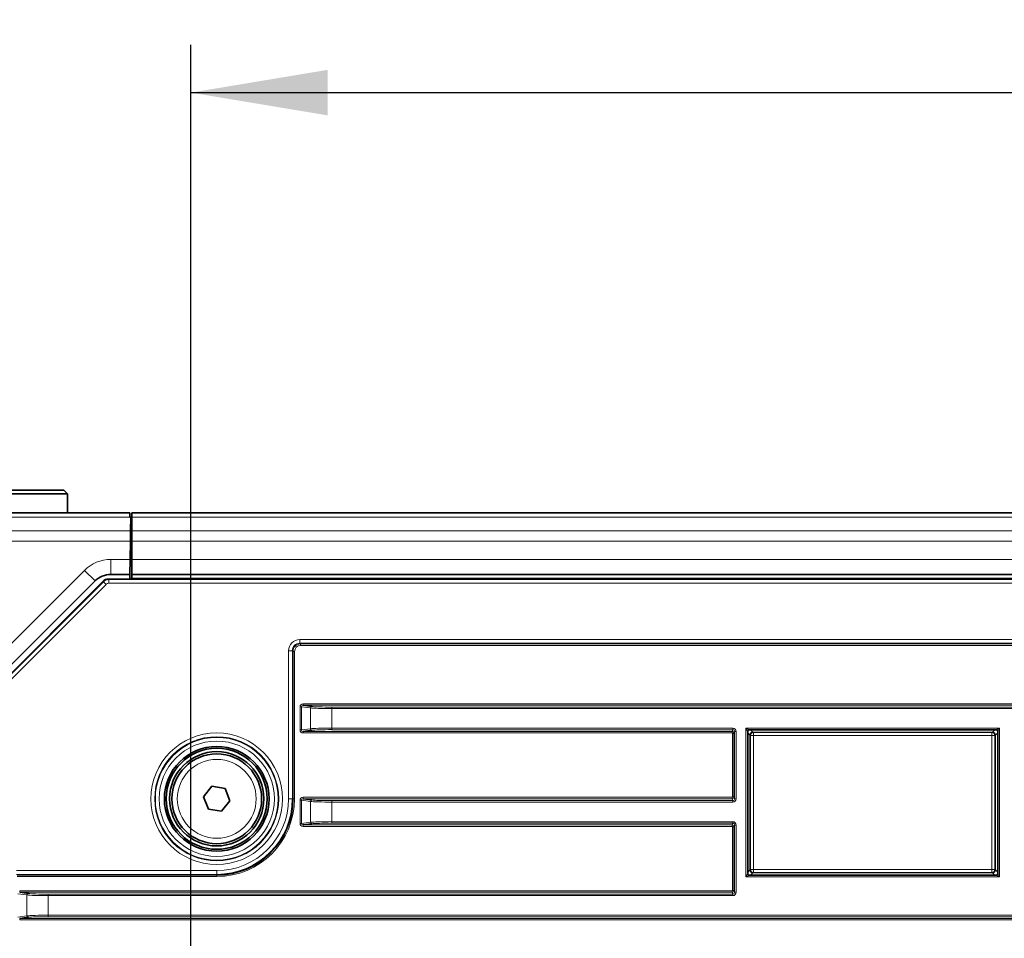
# Model space of a CAD drawing. Header units: millimetres. Extents: x 0 to 1118, y 0 to 864.
# Tile 72 of 172: x 522 to 555, y 394 to 425. Entities that reach past the tile are written whole.
import ezdxf

# ---------------------------------------------------------------- set-up
doc = ezdxf.new("R2010")
doc.units = ezdxf.units.MM
doc.layers.add('ALPHAREV', color=7, linetype='Continuous', lineweight=25)
doc.styles.add('SLDTEXTSTYLE0', font='TXT', dxfattribs={"width": 0.605})
doc.dimstyles.new('SLDDIMSTYLE0', dxfattribs={"dimtxt": 3.175, "dimasz": 4.572, "dimexe": 0, "dimexo": 0.0625, "dimgap": 0.79375, "dimtad": 0, "dimtih": 1, "dimtoh": 1, "dimdec": 1, "dimlfac": 4, "dimrnd": 1e-09, "dimzin": 12, "dimdsep": 46, "dimtxsty": 'SLDTEXTSTYLE0', "dimsah": 1, "dimcen": 0.09, "dimadec": 0, "dimazin": 3, "dimtfac": 1, "dimtofl": 0, "dimtmove": 0, "dimatfit": 3, "dimfxl": 1, "dimfrac": 2, "dimtolj": 1, "dimtzin": 12, "dimarcsym": 0})

# ---------------------------------------------------------------- blocks, each defined once
blk = doc.blocks.new('_D_6')
at = {"layer": 'ALPHAREV'}
for p, q in [((594.429, 424.932), (593.338, 424.932)), ((593.338, 424.932), (593.338, 420.059)), ((602.918, 424.932), (604.009, 424.932)), ((604.009, 424.932), (604.009, 420.059)), ((527.98, 393.285), (527.98, 424.096)), ((658.453, 393.285), (658.453, 424.096)), ((527.98, 422.495), (580.607, 422.495)), ((658.453, 422.495), (605.826, 422.495)), ((593.338, 420.059), (594.429, 420.059)), ((604.009, 420.059), (602.918, 420.059))]:
    blk.add_line(p, q, dxfattribs=at)
for points in [[(527.98, 422.495), (532.552, 421.733), (532.552, 423.257)], [(658.453, 422.495), (653.881, 423.257), (653.881, 421.733)]]:
    blk.add_solid(points, dxfattribs=at)
at = {"layer": 'ALPHAREV', "char_height": 3.175, "attachment_point": 1, "style": 'SLDTEXTSTYLE0'}
for s, insert in [('521.9', (581.332, 424.152)), ('20.5', (594.429, 424.152))]:
    blk.add_mtext(s, dxfattribs=dict(at, insert=insert))

msp = doc.modelspace()

# ---------------------------------------------------------------- linework, layer by layer
at = {"color": 7, "linetype": 'Continuous', "lineweight": 35}
for p, q in [((518.704, 409.207), (523.729, 409.207)), ((523.854, 409.082), (523.729, 409.207)), ((523.854, 409.082), (518.579, 409.082)), ((523.854, 408.457), (523.854, 409.082)), ((519.566, 408.457), (525.937, 408.457)), ((525.937, 408.457), (525.939, 408.311)), ((660.429, 408.457), (526.004, 408.457)), ((526.004, 408.311), (526.004, 408.457)), ((525.954, 408.311), (525.939, 408.311)), ((525.969, 408.311), (525.954, 408.311)), ((525.969, 408.311), (525.961, 407.854)), ((526.004, 407.854), (526.004, 408.311)), ((525.961, 407.854), (525.955, 407.5)), ((526.004, 408.007), (525.964, 408.007)), ((526.004, 407.5), (526.004, 407.854)), ((525.944, 406.895), (525.955, 407.5)), ((525.955, 407.382), (525.954, 407.457)), ((526.004, 406.895), (526.004, 407.5)), ((525.953, 407.382), (526.004, 407.382)), ((525.944, 406.895), (525.935, 406.395)), ((526.004, 406.882), (525.944, 406.882)), ((526.004, 406.395), (526.004, 406.895)), ((524.772, 406.175), (519.795, 401.198)), ((519.82, 400.942), (525.045, 406.166)), ((525.221, 406.239), (661.212, 406.239)), ((525.935, 406.395), (525.302, 406.395)), ((525.935, 406.395), (525.933, 406.239)), ((660.429, 406.395), (526.004, 406.395)), ((526.004, 406.239), (526.004, 406.395)), ((531.73, 402.02), (532.021, 401.98)), ((546.638, 401.199), (548.429, 401.199)), ((548.729, 401.199), (548.429, 401.199)), ((548.729, 401.199), (550.616, 401.199)), ((550.917, 401.199), (550.616, 401.199)), ((550.917, 401.199), (552.804, 401.199)), ((553.104, 401.199), (552.804, 401.199)), ((553.104, 401.199), (554.895, 401.199)), ((532.021, 401.184), (531.73, 401.145)), ((546.588, 396.391), (546.588, 401.149)), ((554.945, 401.149), (554.945, 396.391)), ((528.399, 398.963), (528.68, 399.312)), ((528.68, 399.312), (529.122, 399.244)), ((529.122, 399.244), (529.284, 398.826)), ((528.561, 398.546), (528.399, 398.963)), ((531.73, 398.895), (532.021, 398.855)), ((529.284, 398.826), (529.003, 398.478)), ((529.003, 398.478), (528.561, 398.546)), ((532.021, 398.059), (531.73, 398.02)), ((546.588, 396.391), (546.588, 396.391)), ((554.895, 396.341), (546.638, 396.341)), ((546.638, 396.341), (546.638, 396.341)), ((554.895, 396.341), (554.895, 396.341)), ((554.945, 396.391), (554.945, 396.391)), ((522.255, 395.77), (522.546, 395.73)), ((522.546, 394.934), (522.255, 394.895))]:
    msp.add_line(p, q, dxfattribs=at)
at = {"color": 7, "linetype": 'Continuous', "lineweight": 18}
for p, q in [((525.939, 408.311), (519.564, 408.311)), ((660.429, 408.311), (526.004, 408.311)), ((519.592, 407.854), (525.961, 407.854)), ((660.429, 407.854), (526.004, 407.854)), ((525.955, 407.5), (519.592, 407.5)), ((526.004, 407.457), (525.954, 407.457)), ((525.954, 407.382), (525.954, 407.457)), ((660.429, 407.5), (526.004, 407.5)), ((525.302, 406.895), (525.944, 406.895)), ((525.302, 406.895), (525.302, 406.395)), ((660.429, 406.895), (526.004, 406.895)), ((519.442, 401.552), (524.418, 406.529)), ((524.418, 406.529), (524.772, 406.175)), ((519.838, 400.934), (525.052, 406.149)), ((525.052, 406.149), (525.045, 406.166)), ((525.052, 406.149), (525.14, 406.06)), ((525.221, 406.239), (525.229, 406.222)), ((525.229, 406.097), (525.229, 406.222)), ((525.229, 406.222), (661.204, 406.222)), ((660.429, 406.27), (526.004, 406.27)), ((525.14, 406.06), (519.926, 400.846)), ((661.204, 406.097), (525.229, 406.097)), ((531.618, 404.218), (654.815, 404.218)), ((531.618, 404.093), (531.618, 404.218)), ((531.243, 398.895), (531.243, 403.843)), ((531.368, 403.843), (531.243, 403.843)), ((531.368, 403.843), (531.368, 398.895)), ((531.391, 403.821), (531.368, 403.843)), ((654.815, 404.093), (531.618, 404.093)), ((531.618, 404.093), (531.641, 404.071)), ((531.641, 404.071), (654.792, 404.071)), ((531.641, 404.021), (531.641, 404.071)), ((654.792, 404.021), (531.641, 404.021)), ((531.391, 398.895), (531.391, 403.821)), ((531.441, 403.821), (531.391, 403.821)), ((531.441, 403.821), (531.441, 398.895)), ((531.626, 401.971), (531.673, 401.971)), ((531.626, 401.194), (531.626, 401.971)), ((531.973, 401.93), (531.673, 401.971)), ((531.673, 401.971), (531.673, 401.194)), ((531.73, 402.07), (654.703, 402.07)), ((531.73, 402.07), (531.73, 402.02)), ((654.703, 402.02), (531.73, 402.02)), ((531.973, 401.234), (531.973, 401.93)), ((532.686, 401.909), (532.686, 401.959)), ((532.686, 401.959), (653.747, 401.959)), ((532.686, 401.909), (532.686, 401.255)), ((653.747, 401.909), (532.686, 401.909)), ((531.673, 401.194), (531.973, 401.234)), ((532.686, 401.255), (546.091, 401.255)), ((532.686, 401.205), (532.686, 401.255)), ((546.091, 401.205), (532.686, 401.205)), ((546.067, 401.145), (546.091, 401.205)), ((546.091, 401.205), (546.091, 401.255)), ((546.53, 401.256), (555.003, 401.256)), ((546.53, 396.283), (546.53, 401.256)), ((546.53, 401.256), (546.63, 401.206)), ((546.58, 401.156), (546.53, 401.256)), ((554.903, 401.206), (546.63, 401.206)), ((546.63, 401.206), (546.638, 401.199)), ((546.688, 401.199), (546.762, 401.124)), ((554.771, 401.124), (554.845, 401.199)), ((554.895, 401.199), (554.903, 401.206)), ((554.903, 401.206), (555.003, 401.256)), ((555.003, 401.256), (554.953, 401.156)), ((555.003, 401.256), (555.003, 396.283)), ((531.626, 401.194), (531.673, 401.194)), ((531.73, 401.145), (546.067, 401.145)), ((531.73, 401.095), (531.73, 401.145)), ((546.067, 401.095), (531.73, 401.095)), ((546.067, 401.095), (546.067, 401.145)), ((546.079, 401.082), (546.067, 401.095)), ((546.079, 401.082), (546.129, 401.082)), ((546.079, 398.957), (546.079, 401.082)), ((546.153, 401.143), (546.129, 401.082)), ((546.129, 401.082), (546.129, 398.957)), ((546.153, 401.143), (546.203, 401.143)), ((546.153, 398.897), (546.153, 401.143)), ((546.203, 401.143), (546.203, 398.897)), ((546.58, 401.156), (546.58, 396.383)), ((546.588, 401.149), (546.58, 401.156)), ((546.663, 401.024), (546.588, 401.099)), ((546.681, 401.005), (546.663, 401.024)), ((546.663, 401.024), (546.663, 396.516)), ((546.681, 396.534), (546.681, 401.005)), ((546.781, 401.005), (546.681, 401.005)), ((546.762, 401.124), (546.781, 401.105)), ((554.771, 401.124), (546.762, 401.124)), ((546.781, 401.105), (554.752, 401.105)), ((546.781, 401.005), (546.781, 401.105)), ((554.752, 401.005), (546.781, 401.005)), ((546.781, 401.005), (546.781, 396.534)), ((554.752, 401.105), (554.771, 401.124)), ((554.752, 401.105), (554.752, 401.005)), ((554.752, 396.534), (554.752, 401.005)), ((554.852, 401.005), (554.752, 401.005)), ((554.87, 401.024), (554.852, 401.005)), ((554.852, 401.005), (554.852, 396.534)), ((554.945, 401.099), (554.87, 401.024)), ((554.87, 396.516), (554.87, 401.024)), ((554.953, 401.156), (554.945, 401.149)), ((554.953, 396.383), (554.953, 401.156)), ((531.368, 398.895), (531.243, 398.895)), ((531.391, 398.895), (531.368, 398.895)), ((531.441, 398.895), (531.391, 398.895)), ((531.73, 398.945), (546.067, 398.945)), ((531.73, 398.945), (531.73, 398.895)), ((546.067, 398.895), (531.73, 398.895)), ((546.067, 398.945), (546.079, 398.957)), ((546.067, 398.945), (546.067, 398.895)), ((546.091, 398.834), (546.067, 398.895)), ((546.079, 398.957), (546.129, 398.957)), ((546.129, 398.957), (546.153, 398.897)), ((546.153, 398.897), (546.203, 398.897)), ((531.626, 398.846), (531.673, 398.846)), ((531.626, 398.069), (531.626, 398.846)), ((531.973, 398.805), (531.673, 398.846)), ((531.673, 398.846), (531.673, 398.069)), ((531.973, 398.109), (531.973, 398.805)), ((532.686, 398.834), (546.091, 398.834)), ((532.686, 398.834), (532.686, 398.784)), ((532.686, 398.784), (532.686, 398.13)), ((546.091, 398.784), (532.686, 398.784)), ((546.091, 398.834), (546.091, 398.784)), ((531.626, 398.069), (531.673, 398.069)), ((531.673, 398.069), (531.973, 398.109)), ((531.73, 398.02), (546.067, 398.02)), ((531.73, 397.97), (531.73, 398.02)), ((546.067, 397.97), (531.73, 397.97)), ((532.686, 398.13), (546.091, 398.13)), ((532.686, 398.08), (532.686, 398.13)), ((546.091, 398.08), (532.686, 398.08)), ((546.067, 398.02), (546.091, 398.08)), ((546.067, 397.97), (546.067, 398.02)), ((546.079, 397.957), (546.067, 397.97)), ((546.079, 395.832), (546.079, 397.957)), ((546.079, 397.957), (546.129, 397.957)), ((546.091, 398.08), (546.091, 398.13)), ((546.153, 398.018), (546.129, 397.957)), ((546.129, 397.957), (546.129, 395.832)), ((546.153, 395.772), (546.153, 398.018)), ((546.153, 398.018), (546.203, 398.018)), ((546.203, 398.018), (546.203, 395.772)), ((522.143, 396.493), (528.841, 396.493)), ((528.841, 396.368), (522.143, 396.368)), ((522.166, 396.346), (528.841, 396.346)), ((528.841, 396.296), (522.166, 396.296)), ((528.841, 396.368), (528.841, 396.493)), ((528.841, 396.346), (528.841, 396.368)), ((528.841, 396.296), (528.841, 396.346)), ((546.53, 396.283), (546.58, 396.383)), ((546.63, 396.333), (546.53, 396.283)), ((555.003, 396.283), (546.53, 396.283)), ((546.58, 396.383), (546.588, 396.391)), ((546.588, 396.441), (546.663, 396.516)), ((546.638, 396.341), (546.63, 396.333)), ((546.63, 396.333), (554.903, 396.333)), ((546.663, 396.516), (546.681, 396.534)), ((546.781, 396.534), (546.681, 396.534)), ((546.762, 396.416), (546.688, 396.341)), ((546.781, 396.434), (546.762, 396.416)), ((546.762, 396.416), (554.771, 396.416)), ((546.781, 396.534), (554.752, 396.534)), ((546.781, 396.434), (546.781, 396.534)), ((554.752, 396.434), (546.781, 396.434)), ((554.752, 396.534), (554.752, 396.434)), ((554.852, 396.534), (554.752, 396.534)), ((554.771, 396.416), (554.752, 396.434)), ((554.845, 396.341), (554.771, 396.416)), ((554.852, 396.534), (554.87, 396.516)), ((554.87, 396.516), (554.945, 396.441)), ((554.903, 396.333), (554.895, 396.341)), ((555.003, 396.283), (554.903, 396.333)), ((554.945, 396.391), (554.953, 396.383)), ((554.953, 396.383), (555.003, 396.283)), ((522.498, 395.68), (522.198, 395.721)), ((522.255, 395.77), (522.255, 395.82)), ((522.255, 395.82), (546.067, 395.82)), ((546.067, 395.77), (522.255, 395.77)), ((522.498, 394.984), (522.498, 395.68)), ((523.211, 395.709), (546.091, 395.709)), ((523.211, 395.709), (523.211, 395.659)), ((546.091, 395.659), (523.211, 395.659)), ((523.211, 395.659), (523.211, 395.005)), ((546.067, 395.82), (546.079, 395.832)), ((546.067, 395.77), (546.067, 395.82)), ((546.091, 395.709), (546.067, 395.77)), ((546.079, 395.832), (546.129, 395.832)), ((546.091, 395.709), (546.091, 395.659)), ((546.129, 395.832), (546.153, 395.772)), ((546.153, 395.772), (546.203, 395.772)), ((522.198, 394.944), (522.498, 394.984)), ((523.211, 394.955), (523.211, 395.005)), ((523.211, 395.005), (663.222, 395.005)), ((663.222, 394.955), (523.211, 394.955)), ((522.255, 394.895), (664.178, 394.895)), ((522.255, 394.895), (522.255, 394.845)), ((664.178, 394.845), (522.255, 394.845))]:
    msp.add_line(p, q, dxfattribs=at)
for radius in [2.199, 2.074, 2.052, 1.927, 1.318]:
    msp.add_circle((528.841, 398.895), radius, dxfattribs=at)
at = {"color": 7, "linetype": 'Continuous', "lineweight": 35}
for radius in [1.75, 1.688, 1.575, 1.5]:
    msp.add_circle((528.841, 398.895), radius, dxfattribs=at)
at = {"color": 7, "linetype": 'Continuous', "lineweight": 18}
for centre, radius, start, end in [((525.302, 405.645), 1.25, 90, 135), ((525.229, 405.972), 0.25, 90.0036, 134.9964), ((532.023, 401.931), 0.0496, 92.3439, 180.4756), ((532.023, 401.234), 0.0496, 179.5244, 267.6561), ((546.63, 401.156), 0.05, 90.0204, 179.9796), ((554.903, 401.156), 0.05, 0.0204, 89.9796), ((546.781, 401.005), 0.1, 90.0817, 179.9183), ((554.752, 401.005), 0.1, 0.0817, 89.9183), ((528.841, 398.895), 2.401, 270, 0), ((528.841, 398.895), 2.526, 270, 0), ((528.841, 398.895), 2.599, 270, 0), ((532.023, 398.806), 0.0496, 92.3439, 180.4756), ((532.023, 398.109), 0.0496, 179.5244, 267.6561), ((546.63, 396.383), 0.05, 180.0204, 269.9796), ((546.781, 396.534), 0.1, 180.0817, 269.9183), ((554.752, 396.534), 0.1, 270.0817, 359.9183), ((554.903, 396.383), 0.05, 270.0204, 359.9796), ((522.548, 395.681), 0.0496, 92.3439, 180.4756), ((522.548, 394.984), 0.0496, 179.5244, 267.6561)]:
    msp.add_arc(centre, radius, start, end, dxfattribs=at)
at = {"color": 7, "linetype": 'Continuous', "lineweight": 35}
for centre, radius, start, end in [((525.302, 405.645), 0.75, 90, 135), ((528.841, 398.895), 2.549, 270, 0)]:
    msp.add_arc(centre, radius, start, end, dxfattribs=at)
for centre, major_axis, ratio, start_param, end_param in [((525.221, 405.989), (-0.096, 0.231), 0.999822, 5.890549, 6.675821), ((546.638, 401.149), (0.0354, -0.0354), 0.999695, 2.356347, 3.926839), ((554.895, 401.149), (-0.0354, -0.0354), 0.999695, 2.356347, 3.926839), ((546.638, 396.391), (0.0354, 0.0354), 0.999391, 2.356804, 3.926382), ((554.895, 396.391), (0.0354, -0.0354), 0.999391, 5.498396, 7.067974)]:
    msp.add_ellipse(centre, major_axis=major_axis, ratio=ratio, start_param=start_param, end_param=end_param, dxfattribs=at)
at = {"color": 7, "linetype": 'Continuous', "lineweight": 18}
for centre, major_axis, ratio, start_param, end_param in [((525.229, 405.972), (-0.048, 0.116), 0.999822, 5.890549, 6.675821), ((531.618, 403.843), (0.265, -0.265), 0.999695, 2.356347, 3.926839), ((531.618, 403.843), (0.177, -0.177), 0.999391, 2.356347, 3.926839), ((531.641, 403.821), (0.177, -0.177), 0.999817, 2.356347, 3.926839), ((531.641, 403.821), (0.141, -0.141), 0.999695, 2.356347, 3.926839), ((531.731, 401.969), (0.104, -0.014), 0.950238, 1.711276, 3.268593), ((531.731, 401.969), (0.0572, -0.0077), 0.866177, 1.711276, 3.268593), ((532.686, 401.94), (0.75, 0), 0.04075, 3.455752, 4.712389), ((532.686, 401.99), (0.7, 0), 0.043661, 3.455752, 4.712389), ((532.686, 401.225), (0.75, 0), 0.04075, 1.570796, 2.827433), ((532.686, 401.175), (0.7, 0), 0.043661, 1.570796, 2.827433), ((546.091, 401.142), (-0.042, -0.105), 0.998896, 1.9515, 3.521535), ((546.091, 401.142), (0.0233, 0.0582), 0.997137, 5.093092, 6.663127), ((531.731, 401.195), (0.104, 0.014), 0.950238, 3.014592, 4.571909), ((531.731, 401.195), (0.0572, 0.0077), 0.866177, 3.014592, 4.571909), ((546.067, 401.082), (0.058, -0.0232), 0.999338, 0.380703, 1.950738), ((546.763, 401.024), (0.0708, -0.0708), 0.998783, 2.356803, 3.926382), ((554.77, 401.024), (-0.0708, -0.0708), 0.998783, 2.356803, 3.926382), ((531.731, 398.844), (0.104, -0.014), 0.950238, 1.711276, 3.268593), ((531.731, 398.844), (0.0572, -0.0077), 0.866177, 1.711276, 3.268593), ((546.067, 398.957), (0.058, 0.0232), 0.999338, 4.332447, 5.902482), ((546.091, 398.897), (-0.042, 0.105), 0.998896, 2.761651, 4.331686), ((546.091, 398.897), (-0.0233, 0.0582), 0.997137, 2.761651, 4.331686), ((532.686, 398.815), (0.75, 0), 0.04075, 3.455752, 4.712389), ((532.686, 398.865), (0.7, 0), 0.043661, 3.455752, 4.712389), ((531.731, 398.07), (0.104, 0.014), 0.950238, 3.014592, 4.571909), ((531.731, 398.07), (0.0572, 0.0077), 0.866177, 3.014592, 4.571909), ((532.686, 398.1), (0.75, 0), 0.04075, 1.570796, 2.827433), ((532.686, 398.05), (0.7, 0), 0.043661, 1.570796, 2.827433), ((546.067, 397.957), (0.058, -0.0232), 0.999338, 0.380703, 1.950738), ((546.091, 398.017), (-0.042, -0.105), 0.998896, 1.9515, 3.521535), ((546.091, 398.017), (0.0233, 0.0582), 0.997137, 5.093092, 6.663127), ((546.763, 396.516), (0.0708, 0.0708), 0.998783, 2.356803, 3.926382), ((554.77, 396.516), (-0.0708, 0.0708), 0.998783, 2.356803, 3.926382), ((523.211, 395.69), (0.75, 0), 0.04075, 3.455752, 4.712389), ((523.211, 395.74), (0.7, 0), 0.043661, 3.455752, 4.712389), ((546.067, 395.832), (0.058, 0.0232), 0.999338, 4.332447, 5.902482), ((546.091, 395.772), (-0.042, 0.105), 0.998896, 2.761651, 4.331686), ((546.091, 395.772), (-0.0233, 0.0582), 0.997137, 2.761651, 4.331686), ((523.211, 394.975), (0.75, 0), 0.04075, 1.570796, 2.827433), ((523.211, 394.925), (0.7, 0), 0.043661, 1.570796, 2.827433)]:
    msp.add_ellipse(centre, major_axis=major_axis, ratio=ratio, start_param=start_param, end_param=end_param, dxfattribs=at)

# ---------------------------------------------------------------- dimensions: what is measured, and where the dimension line sits
at = {"layer": 'ALPHAREV'}
dim = msp.add_linear_dim(base=(658.453, 422.495), p1=(527.98, 391.685), p2=(658.453, 391.685), dimstyle='SLDDIMSTYLE0', dxfattribs=at)
dim.commit()
dim.dimension.update_dxf_attribs({"geometry": '_D_6', "text_midpoint": (593.216, 422.495), "dimtype": 160})

doc.saveas('drawing.dxf')
